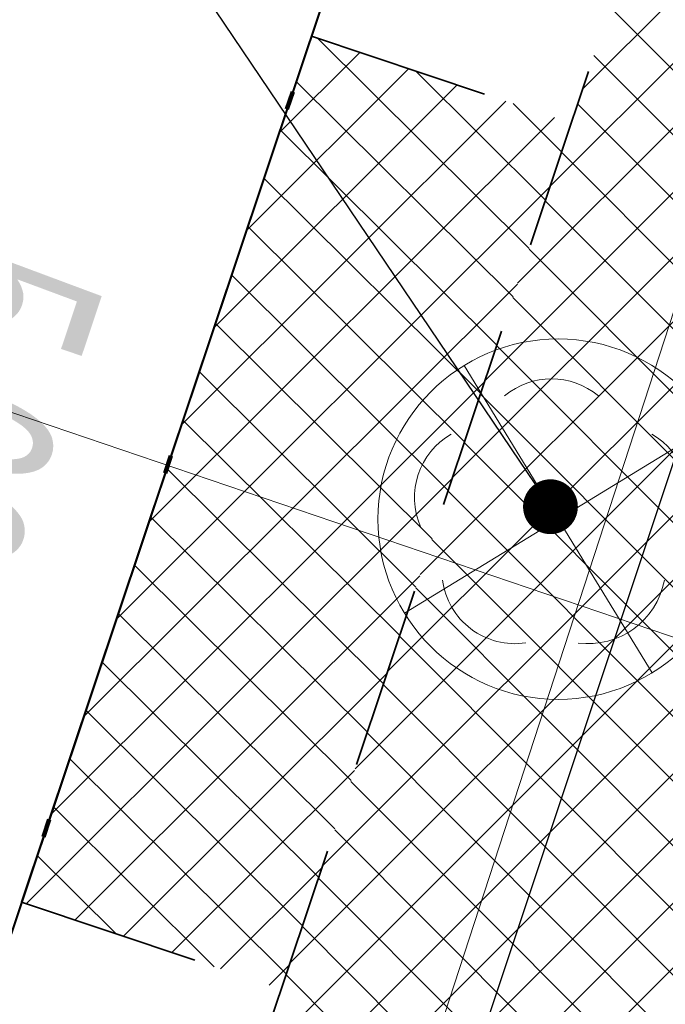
# Model space of a CAD drawing. Header units: metres. Extents: x 6599773 to 13199707, y 5688499 to 11377233.
# Tile 96 of 256: x 6599924.66 to 6599928.2, y 5688805.39 to 5688810.78. Entities that reach past the tile are written whole.
import ezdxf
from ezdxf import colors
from ezdxf.entities.mleader import LeaderData, LeaderLine
from ezdxf.math import Vec2, Vec3

# ---------------------------------------------------------------- set-up
doc = ezdxf.new("R2010")
doc.units = ezdxf.units.M
doc.header["$MEASUREMENT"] = 0
for name, pattern in [('1', [0]), ('9', [1, 0, -1]), ('BTO', [0]), ('BUF', [0]), ('BUG', [1.5, 1, -0.5]), ('GUK', [2, 1.5, -0.5])]:
    doc.linetypes.add(name, pattern=pattern)
doc.layers.get('0').update_dxf_attribs({"linetype": 'CONTINUOUS', "lineweight": 5})
doc.layers.get('Defpoints').update_dxf_attribs({"linetype": 'CONTINUOUS', "lineweight": 9})
for name, color, linetype, lineweight in [('_kolor chodnik', 50, '1', 0), ('_kolor zjazdy kostka', 7, '1', 0), ('_kolor zjazdy tłuczeń', 30, '1', 0), ('_kolor ścieżka', 10, '1', 0), ('_kraweznik', 7, 'CONTINUOUS', 35), ('_linie rozgran', 100, '9', 90), ('_obrzeze', 10, 'BUG', 35), ('_opis drzewa', 7, 'BUF', 25), ('_opis zjazdy', 7, '1', 18), ('_opiszjazd', 7, '1', 20), ('_wycinka', 10, 'BUF', 15), ('AS__Nowe_granice', 140, 'CONTINUOUS', 30), ('Kontury', 90, 'GUK', 5), ('OTK_L_5', 7, 'CONTINUOUS', 5), ('OTZ_L_1', 7, 'CONTINUOUS', 5), ('OTZ_T_0', 7, 'CONTINUOUS', 13)]:
    doc.layers.add(name, color=color, linetype=linetype, lineweight=lineweight)
doc.layers.add('_kolor jezdnia', color=7, linetype='1', lineweight=0, true_color=0x00dbdb)
doc.layers.add('_podział mój', color=7, linetype='BTO', lineweight=40, true_color=0xdb70ff)
doc.styles.add('opis', font='ARIALN.TTF', dxfattribs={"width": 0.7, "height": 1.1})
doc.styles.add('opis drzewa', font='ARIALN.TTF', dxfattribs={"width": 0.7, "height": 1.6})
doc.dimstyles.new('opi', dxfattribs={"dimtxt": 1.1, "dimasz": 0.6, "dimexe": 1, "dimexo": 1, "dimgap": 0.5, "dimtad": 1, "dimzin": 1, "dimtxsty": 'opis', "dimblk": 'ARCHTICK', "dimcen": 2.5, "dimadec": 3, "dimazin": 0, "dimtfac": 1, "dimtmove": 0, "dimatfit": 3, "dimfxl": 1, "dimarcsym": 0})
pattern_1 = [(45, (0, 0), (-0.1767766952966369, 0.1767766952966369), []), (135, (0, 0), (-0.1767766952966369, -0.1767766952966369), [])]

# ---------------------------------------------------------------- blocks, each defined once
blk = doc.blocks.new('ddddd')
at = {"layer": '_wycinka'}
for p, q in [((6600244.106448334, 5690836.218476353), (6600245.135551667, 5690834.535523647)), ((6600245.462476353, 5690835.891551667), (6600243.779523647, 5690834.862448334))]:
    blk.add_line(p, q, dxfattribs=at)
blk.add_circle((6600244.621, 5690835.377), 0.986329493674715, dxfattribs=at)
blk = doc.blocks.new('_Dot')
at = {"color": 0, "linetype": 'ByBlock', "lineweight": -2}
blk.add_line((-0.5, 0), (-1, 0), dxfattribs=at)
at = {"color": 0, "linetype": 'ByBlock', "const_width": 0.5}
blk.add_lwpolyline([(-0.25, 0, 1), (0.25, 0, 1)], format="xyb", close=True, dxfattribs=at)
blk = doc.blocks.new('_ArchTick')
at = {"color": 0, "linetype": 'ByBlock', "const_width": 0.15}
blk.add_lwpolyline([(-0.5, -0.5), (0.5, 0.5)], dxfattribs=at)
blk = doc.blocks.new('*D325')
at = {"layer": '_opis zjazdy', "color": 0, "lineweight": -2, "transparency": 16777216}
for p, q in [((6599925.312573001, 5688811.011500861), (6599922.988945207, 5688811.7893276)), ((6599923.937225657, 5688811.471893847), (6599922.350056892, 5688806.730491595)), ((6599923.725404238, 5688806.270098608), (6599921.401776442, 5688807.047925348))]:
    blk.add_line(p, q, dxfattribs=at)
at = {"layer": 'Defpoints', "color": 0, "transparency": 16777216}
for p in [(6599926.260853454, 5688810.694067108), (6599922.350056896, 5688806.730491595), (6599924.673684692, 5688805.952664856)]:
    blk.add_point(p, dxfattribs=at)
at = {"layer": '_opis zjazdy', "color": 0, "lineweight": -2, "transparency": 16777216, "xscale": 0.6, "yscale": 0.6, "zscale": 0.6}
for p, rotation in [((6599923.937225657, 5688811.471893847), 71.49220007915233), ((6599922.350056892, 5688806.730491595), 251.4922000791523)]:
    blk.add_blockref('_ArchTick', p, dxfattribs=dict(at, rotation=rotation))
at = {"layer": '_opis zjazdy', "color": 0, "transparency": 16777216, "insert": (6599924.244642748, 5688808.73263611), "char_height": 1.1, "attachment_point": 5, "rotation": 251.49220007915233, "style": 'opis'}
blk.add_mtext('5,00', dxfattribs=at)
blk = doc.blocks.new('922')
at = {"layer": 'OTZ_T_0', "color": 0}
blk.add_circle((0, 0), 0.05, dxfattribs=at)
for centre, radius, start, end in [((0, 0.35), 0.4, 50.114, 129.886), ((-0.35, 0.1), 0.4, 119.84816, 203.51949), ((0.35, 0.1), 0.4, 336.88451, 60.15184), ((-0.2, -0.3), 0.4, 187.477, 278.47884), ((0.2, -0.275), 0.425, 262.6459300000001, 349.62892)]:
    blk.add_arc(centre, radius, start, end, dxfattribs=at)

msp = doc.modelspace()

# ---------------------------------------------------------------- hatches: boundary and pattern name
at = {"layer": '_kolor chodnik'}
h = msp.add_hatch(dxfattribs=at)
h.set_pattern_fill('ANSI37', color=256, scale=2)
h.set_pattern_definition(pattern_1)
h.paths.add_polyline_path([(6599849.938171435, 5688542.085872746), (6599852.232147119, 5688548.938742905), (6599853.573135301, 5688548.489851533), (6599853.827082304, 5688549.248475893), (6599851.793849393, 5688549.929093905), (6599849.895278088, 5688548.982823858), (6599847.823506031, 5688542.793750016)])
edge = h.paths.add_edge_path()
edge.add_line((6600018.106075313, 5689087.454911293), (6600022.42781917, 5689091.229234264))
edge.add_line((6600022.42781917, 5689091.229234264), (6600020.233254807, 5689093.742094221))
edge.add_line((6600020.233254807, 5689093.742094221), (6600017.159471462, 5689091.057656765))
edge.add_arc((6600023.275194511, 5689085.3851404), 8.341433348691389, 137.1531559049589, 148.8016577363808)
edge.add_line((6600016.140105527, 5689089.706021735), (6600018.106075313, 5689087.454911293))
h.paths.add_polyline_path([(6600038.501784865, 5689187.592294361), (6600037.906968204, 5689187.700586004), (6600037.63829624, 5689186.224843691), (6600038.240083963, 5689186.115282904)])
h.paths.add_polyline_path([(6600069.098302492, 5689360.276020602), (6600068.321239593, 5689360.413462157), (6600068.064048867, 5689358.936495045), (6600068.836639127, 5689358.799546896)])
h.paths.add_polyline_path([(6600082.393785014, 5689362.950258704), (6600082.941124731, 5689366.103121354), (6600081.481377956, 5689366.361351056), (6600080.923159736, 5689363.210828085)])
h.paths.add_polyline_path([(6600074.022236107, 5689388.065861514), (6600072.983907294, 5689388.249860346), (6600072.723374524, 5689386.77253894), (6600073.760538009, 5689386.588865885)])
h.paths.add_polyline_path([(6600105.613104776, 5689486.405659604), (6600106.749499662, 5689489.711933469), (6600105.298891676, 5689490.233346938), (6600104.143487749, 5689486.917306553)], flags=17)
h.paths.add_polyline_path([(6600132.519778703, 5689678.737346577), (6600131.761827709, 5689678.896110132), (6600131.444670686, 5689677.429261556), (6600132.212256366, 5689677.269208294)])
h.paths.add_polyline_path([(6600156.649397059, 5689798.7449027), (6600156.48800471, 5689797.958860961), (6600157.450195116, 5689797.757316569), (6600157.615023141, 5689798.542205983)])
h.paths.add_polyline_path([(6600189.055358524, 5689948.643107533), (6600187.902868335, 5689948.884512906), (6600187.600024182, 5689947.417400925), (6600188.748131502, 5689947.176379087)])
edge = h.paths.add_edge_path()
edge.add_line((6600204.459383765, 5690032.969035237), (6600204.153258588, 5690031.227801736))
edge.add_arc((6600202.328347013, 5690027.299936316), 4.331100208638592, 41.85300125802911, 65.08011549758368, ccw=False)
edge.add_arc((6600032.90393149, 5690051.979071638), 174.020003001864, 352.8070218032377, 353.495463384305)
edge.add_arc((6600202.372679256, 5690027.343587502), 5.999999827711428, 55.12102442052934, 69.64815978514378)
edge = h.paths.add_edge_path()
edge.add_line((6600205.046027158, 5690040.265402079), (6600204.972740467, 5690038.483452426))
edge.add_arc((6600203.986269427, 5690044.401803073), 5.999999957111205, 279.4630688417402, 294.9140560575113)
edge.add_line((6600206.513819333, 5690038.960158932), (6600206.607027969, 5690041.030672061))
edge.add_arc((6600203.986269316, 5690044.401803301), 4.270000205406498, 284.3702444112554, 307.86193139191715, ccw=False)
edge = h.paths.add_edge_path()
edge.add_arc((6600203.547470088, 5690044.558759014), 6.446878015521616, 324.4350091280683, 356.2013368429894, ccw=False)
edge.add_arc((6600203.986269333, 5690044.401803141), 6.00000007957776, 323.2169970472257, 357.4193489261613)
h.paths.add_polyline_path([(6600208.910055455, 5690121.713696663), (6600208.146285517, 5690121.748120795), (6600207.125602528, 5690121.794124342), (6600209.971605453, 5690121.665851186)])
edge = h.paths.add_edge_path()
edge.add_line((6600238.769818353, 5690481.648294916), (6600240.338176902, 5690490.873746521))
edge.add_line((6600240.338176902, 5690490.873746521), (6600241.251295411, 5690510.829461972))
edge.add_line((6600241.251295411, 5690510.829461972), (6600239.524022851, 5690510.928942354))
edge.add_line((6600239.524022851, 5690510.928942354), (6600238.633343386, 5690491.167757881))
edge.add_line((6600238.633343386, 5690491.167757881), (6600234.579716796, 5690467.661262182))
edge.add_line((6600234.579716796, 5690467.661262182), (6600234.449796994, 5690464.966873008))
edge.add_arc((6600242.443669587, 5690464.607462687), 8.00194818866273, 177.4256738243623, 268.2543056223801)
edge.add_line((6600242.199903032, 5690456.609228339), (6600242.216657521, 5690457.359274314))
edge.add_line((6600242.216657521, 5690457.359274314), (6600242.305257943, 5690458.836738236))
edge.add_arc((6600242.444504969, 5690464.607952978), 5.772894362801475, 177.0298084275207, 268.6178439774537, ccw=False)
edge.add_line((6600236.679365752, 5690464.907083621), (6600236.951876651, 5690470.95443634))
edge.add_line((6600236.951876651, 5690470.95443634), (6600238.150786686, 5690478.210832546))
edge.add_line((6600238.150786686, 5690478.210832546), (6600238.769818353, 5690481.648294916))
h.paths.add_polyline_path([(6600238.769818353, 5690481.648294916), (6600238.150786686, 5690478.210832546), (6600239.670056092, 5690477.930590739), (6600240.266710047, 5690481.376366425)], flags=17)
edge = h.paths.add_edge_path()
edge.add_line((6600223.366500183, 5690460.339976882), (6600223.276803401, 5690457.948865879))
edge.add_arc((6600221.105749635, 5690465.64864014), 7.999999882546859, 285.7465040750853, 299.8464885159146)
edge.add_line((6600225.08717264, 5690458.709744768), (6600225.240084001, 5690461.623695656))
edge.add_arc((6600221.105749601, 5690465.648640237), 5.769999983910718, 293.06724420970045, 315.7681070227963, ccw=False)
edge = h.paths.add_edge_path()
edge.add_arc((6600220.025145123, 5690444.676291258), 5.77000016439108, 37.996647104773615, 59.94382588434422, ccw=False)
edge.add_line((6600224.572175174, 5690448.22839199), (6600224.817793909, 5690451.081798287))
edge.add_arc((6600220.025145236, 5690444.676291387), 7.999999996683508, 53.19588653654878, 68.15166733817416)
edge.add_line((6600223.00235276, 5690452.101669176), (6600222.91504296, 5690449.670427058))
edge = h.paths.add_edge_path()
edge.add_arc((6600221.105749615, 5690465.648640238), 7.999999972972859, 328.0222308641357, 357.0132597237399)
edge.add_line((6600229.094882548, 5690465.23180147), (6600229.218816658, 5690467.593604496))
edge.add_line((6600229.218816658, 5690467.593604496), (6600228.218919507, 5690467.645774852))
edge.add_line((6600228.218919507, 5690467.645774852), (6600227.891778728, 5690461.411918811))
h.paths.add_polyline_path([(6600200.980142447, 5690012.236744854), (6600202.31727834, 5690011.956662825), (6600202.522293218, 5690012.935421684), (6600201.182321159, 5690013.216097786)])
h.paths.add_polyline_path([(6600196.457878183, 5689983.98337835), (6600195.202332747, 5689984.246370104), (6600194.899091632, 5689982.777335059), (6600196.150355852, 5689982.515240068)])
edge = h.paths.add_edge_path()
edge.add_line((6600112.305909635, 5689517.99101877), (6600112.691041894, 5689519.807934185))
edge.add_line((6600112.691041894, 5689519.807934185), (6600113.245521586, 5689522.423769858))
edge.add_line((6600113.245521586, 5689522.423769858), (6600111.553124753, 5689522.782507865))
edge.add_line((6600111.553124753, 5689522.782507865), (6600107.405864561, 5689503.217226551))
edge.add_line((6600107.405864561, 5689503.217226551), (6600099.494506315, 5689480.361667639))
edge.add_line((6600099.494506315, 5689480.361667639), (6600099.182814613, 5689478.891218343))
edge.add_arc((6600107.008997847, 5689477.232359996), 8.000059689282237, 168.0325629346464, 257.7529108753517)
edge.add_line((6600105.311960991, 5689469.414366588), (6600105.784990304, 5689471.593619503))
edge.add_arc((6600107.008927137, 5689477.232314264), 5.769999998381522, 168.0321375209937, 257.7533362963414, ccw=False)
edge.add_line((6600101.364343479, 5689478.42879883), (6600101.647245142, 5689479.76342708))
edge.add_line((6600101.647245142, 5689479.76342708), (6600104.143487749, 5689486.917306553))
edge.add_line((6600104.143487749, 5689486.917306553), (6600105.298891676, 5689490.233346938))
edge.add_line((6600105.298891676, 5689490.233346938), (6600108.240043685, 5689498.809726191))
edge.add_line((6600108.240043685, 5689498.809726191), (6600112.305909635, 5689517.99101877))
h.paths.add_polyline_path([(6600136.009573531, 5689645.499114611), (6600138.333647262, 5689645.012304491), (6600138.661671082, 5689646.578318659), (6600134.869459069, 5689647.372651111)])
at = {"layer": '_kolor jezdnia'}
h = msp.add_hatch(dxfattribs=at)
h.set_pattern_fill('ANSI37', color=256, scale=2.2)
h.set_pattern_definition([(311.9999999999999, (0, 0), (0.2043648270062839, 0.1840109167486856), []), (41.99999999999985, (0, 0), (-0.1840109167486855, 0.2043648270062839), [])])
edge = h.paths.add_edge_path()
edge.add_line((6599833.066047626, 5688539.933393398), (6599850.649511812, 5688527.983462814))
edge.add_arc((6599857.337592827, 5688536.653968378), 10.95025544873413, 169.5012687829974, 232.3548431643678, ccw=False)
edge.add_arc((6599858.085851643, 5688536.618142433), 11.69295282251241, 162.2507788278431, 169.9967502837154, ccw=False)
edge.add_line((6599846.949484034, 5688540.182754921), (6599847.823506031, 5688542.793750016))
edge.add_line((6599847.823506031, 5688542.793750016), (6599849.895278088, 5688548.982823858))
edge.add_line((6599849.895278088, 5688548.982823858), (6599852.434748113, 5688556.56906746))
edge.add_line((6599852.434748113, 5688556.56906746), (6599928.48625871, 5688783.760284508))
edge.add_line((6599928.48625871, 5688783.760284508), (6599931.025728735, 5688791.34652811))
edge.add_line((6599931.025728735, 5688791.34652811), (6599996.657773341, 5688987.411326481))
edge.add_line((6599996.657773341, 5688987.411326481), (6599999.197243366, 5688994.997570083))
edge.add_line((6599999.197243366, 5688994.997570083), (6600021.930100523, 5689062.908193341))
edge.add_line((6600021.930100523, 5689062.908193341), (6600017.620224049, 5689067.371531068))
edge.add_line((6600017.620224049, 5689067.371531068), (6600016.714558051, 5689064.654078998))
edge.add_line((6600016.714558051, 5689064.654078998), (6600012.423620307, 5689051.835617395))
edge.add_line((6600012.423620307, 5689051.835617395), (6600009.884150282, 5689044.249373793))
edge.add_line((6600009.884150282, 5689044.249373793), (6599977.53516164, 5688947.612159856))
edge.add_line((6599977.53516164, 5688947.612159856), (6599974.995691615, 5688940.025916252))
edge.add_line((6599974.995691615, 5688940.025916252), (6599942.096912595, 5688841.746295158))
edge.add_line((6599942.096912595, 5688841.746295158), (6599939.557442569, 5688834.160051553))
edge.add_line((6599939.557442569, 5688834.160051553), (6599882.679288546, 5688664.246042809))
edge.add_line((6599882.679288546, 5688664.246042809), (6599880.139818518, 5688656.659799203))
edge.add_line((6599880.139818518, 5688656.659799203), (6599852.464543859, 5688573.984527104))
edge.add_line((6599852.464543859, 5688573.984527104), (6599842.470137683, 5688544.127903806))
edge.add_arc((6599835.706422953, 5688546.652910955), 7.219660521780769, 248.54809133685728, 339.52856074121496, ccw=False)
h.paths.add_polyline_path([(6600044.653202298, 5689172.271628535), (6600046.276244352, 5689181.431901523), (6600047.759199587, 5689189.801539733), (6600051.0603021, 5689208.432603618), (6600052.368792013, 5689215.817578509), (6600054.808584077, 5689229.587499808), (6600056.11707399, 5689236.972474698), (6600057.346666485, 5689243.912161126), (6600058.655146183, 5689251.297078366), (6600058.831439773, 5689252.292060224), (6600060.098987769, 5689259.445963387), (6600060.139929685, 5689259.677035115), (6600061.407468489, 5689266.830886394), (6600072.329030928, 5689328.470998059), (6600073.637511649, 5689335.855921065), (6600077.337304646, 5689356.73715072), (6600078.820259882, 5689365.106788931), (6600081.142794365, 5689378.214921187), (6600082.53851694, 5689386.092227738), (6600095.187867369, 5689457.483787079), (6600091.082877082, 5689465.8405575), (6600089.043088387, 5689454.328211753), (6600087.870641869, 5689447.711051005), (6600087.560133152, 5689445.958573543), (6600086.562151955, 5689440.326076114), (6600082.433200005, 5689417.022719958), (6600080.95024477, 5689408.65308175), (6600077.202698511, 5689387.502337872), (6600075.719743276, 5689379.132699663), (6600073.469199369, 5689366.430874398), (6600071.986244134, 5689358.061236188), (6600069.986864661, 5689346.776955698), (6600068.591142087, 5689338.899649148), (6600065.559290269, 5689321.78820693), (6600064.163567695, 5689313.91090038), (6600059.719426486, 5689288.828650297), (6600058.323703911, 5689280.951343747), (6600057.563846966, 5689276.662793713), (6600056.168124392, 5689268.785487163), (6600054.804920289, 5689261.091711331), (6600053.409197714, 5689253.214404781), (6600053.264817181, 5689252.399536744), (6600051.869094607, 5689244.522230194), (6600051.183555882, 5689240.653124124), (6600049.787833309, 5689232.775817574), (6600046.593849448, 5689214.749319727), (6600045.198126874, 5689206.872013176), (6600044.41754409, 5689202.466488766), (6600042.934588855, 5689194.096850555), (6600036.429952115, 5689157.38538759), (6600034.94699688, 5689149.01574938), (6600030.579776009, 5689124.367629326), (6600027.529365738, 5689107.151445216), (6600024.895072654, 5689094.014582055), (6600030.583685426, 5689094.264316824), (6600032.945013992, 5689106.191885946), (6600043.170247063, 5689163.901990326)])
edge = h.paths.add_edge_path()
edge.add_line((6600111.106812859, 5689535.144351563), (6600111.256844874, 5689535.85214863))
edge.add_line((6600111.256844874, 5689535.85214863), (6600112.915748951, 5689543.678261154))
edge.add_line((6600112.915748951, 5689543.678261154), (6600117.304772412, 5689564.384094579))
edge.add_line((6600117.304772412, 5689564.384094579), (6600119.067357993, 5689572.699339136))
edge.add_line((6600119.067357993, 5689572.699339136), (6600120.087667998, 5689577.512794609))
edge.add_line((6600120.087667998, 5689577.512794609), (6600121.64289057, 5689584.849775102))
edge.add_line((6600121.64289057, 5689584.849775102), (6600128.436769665, 5689616.900852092))
edge.add_line((6600128.436769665, 5689616.900852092), (6600129.991992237, 5689624.237832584))
edge.add_line((6600129.991992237, 5689624.237832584), (6600132.660554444, 5689636.827148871))
edge.add_line((6600132.660554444, 5689636.827148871), (6600133.208838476, 5689639.444704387))
edge.add_line((6600133.208838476, 5689639.444704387), (6600134.848957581, 5689647.274775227))
edge.add_line((6600134.848957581, 5689647.274775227), (6600138.97649476, 5689666.979995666))
edge.add_line((6600138.97649476, 5689666.979995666), (6600140.51410642, 5689674.320687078))
edge.add_line((6600140.51410642, 5689674.320687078), (6600145.209128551, 5689696.735129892))
edge.add_line((6600145.209128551, 5689696.735129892), (6600146.746740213, 5689704.075821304))
edge.add_line((6600146.746740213, 5689704.075821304), (6600151.462308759, 5689726.588354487))
edge.add_line((6600151.462308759, 5689726.588354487), (6600152.999920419, 5689733.929045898))
edge.add_line((6600152.999920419, 5689733.929045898), (6600155.244070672, 5689744.642813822))
edge.add_line((6600155.244070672, 5689744.642813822), (6600156.781682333, 5689751.983505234))
edge.add_line((6600156.781682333, 5689751.983505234), (6600161.635515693, 5689775.156126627))
edge.add_line((6600161.635515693, 5689775.156126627), (6600163.378142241, 5689783.475576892))
edge.add_line((6600163.378142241, 5689783.475576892), (6600163.850769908, 5689785.731942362))
edge.add_line((6600163.850769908, 5689785.731942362), (6600167.028500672, 5689800.90270461))
edge.add_line((6600167.028500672, 5689800.90270461), (6600179.490888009, 5689860.399222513))
edge.add_line((6600179.490888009, 5689860.399222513), (6600181.233514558, 5689868.718672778))
edge.add_line((6600181.233514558, 5689868.718672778), (6600181.84713393, 5689871.648144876))
edge.add_line((6600181.84713393, 5689871.648144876), (6600183.38474559, 5689878.988836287))
edge.add_line((6600183.38474559, 5689878.988836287), (6600184.935818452, 5689886.393792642))
edge.add_line((6600184.935818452, 5689886.393792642), (6600186.575937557, 5689894.223863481))
edge.add_line((6600186.575937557, 5689894.223863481), (6600194.051338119, 5689929.912074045))
edge.add_line((6600194.051338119, 5689929.912074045), (6600195.691457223, 5689937.742144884))
edge.add_line((6600195.691457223, 5689937.742144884), (6600202.915799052, 5689972.231779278))
edge.add_line((6600202.915799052, 5689972.231779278), (6600204.555918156, 5689980.061850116))
edge.add_line((6600204.555918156, 5689980.061850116), (6600206.062781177, 5689987.255744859))
edge.add_line((6600206.062781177, 5689987.255744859), (6600207.702900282, 5689995.085815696))
edge.add_line((6600207.702900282, 5689995.085815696), (6600210.232559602, 5690007.162628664))
edge.add_line((6600210.232559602, 5690007.162628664), (6600211.694938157, 5690014.144150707))
edge.add_arc((6600028.177652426, 5690052.584442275), 187.5000004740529, 348.1696294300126, 357.4195276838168)
edge.add_line((6600215.487522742, 5690044.142720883), (6600208.310270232, 5690026.480446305))
edge.add_arc((6600032.903933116, 5690051.97907145), 177.2500013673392, 348.1696294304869, 351.7289130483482, ccw=False)
edge.add_line((6600206.38894146, 5690015.640182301), (6600205.966941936, 5690013.625519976))
edge.add_line((6600205.966941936, 5690013.625519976), (6600204.326822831, 5690005.795449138))
edge.add_line((6600204.326822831, 5690005.795449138), (6600197.076961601, 5689971.183982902))
edge.add_line((6600197.076961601, 5689971.183982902), (6600195.334335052, 5689962.864532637))
edge.add_line((6600195.334335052, 5689962.864532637), (6600193.44722506, 5689953.855305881))
edge.add_line((6600193.44722506, 5689953.855305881), (6600191.909227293, 5689946.512771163))
edge.add_line((6600191.909227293, 5689946.512771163), (6600185.49684423, 5689915.899498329))
edge.add_line((6600185.49684423, 5689915.899498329), (6600183.856521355, 5689908.068454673))
edge.add_line((6600183.856521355, 5689908.068454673), (6600182.066605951, 5689899.523243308))
edge.add_line((6600182.066605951, 5689899.523243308), (6600180.32407057, 5689891.204228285))
edge.add_line((6600180.32407057, 5689891.204228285), (6600174.320344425, 5689862.541919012))
edge.add_line((6600174.320344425, 5689862.541919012), (6600172.577809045, 5689854.222903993))
edge.add_line((6600172.577809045, 5689854.222903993), (6600163.663810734, 5689811.666703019))
edge.add_line((6600163.663810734, 5689811.666703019), (6600162.023782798, 5689803.837067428))
edge.add_line((6600162.023782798, 5689803.837067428), (6600160.924220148, 5689798.587659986))
edge.add_line((6600160.924220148, 5689798.587659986), (6600159.279208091, 5689790.734229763))
edge.add_line((6600159.279208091, 5689790.734229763), (6600157.107250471, 5689780.365115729))
edge.add_line((6600157.107250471, 5689780.365115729), (6600155.462238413, 5689772.511685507))
edge.add_line((6600155.462238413, 5689772.511685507), (6600153.380318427, 5689762.572418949))
edge.add_line((6600153.380318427, 5689762.572418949), (6600151.735124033, 5689754.718118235))
edge.add_line((6600151.735124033, 5689754.718118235), (6600148.586504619, 5689739.686336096))
edge.add_line((6600148.586504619, 5689739.686336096), (6600146.885007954, 5689731.563243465))
edge.add_line((6600146.885007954, 5689731.563243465), (6600141.75088822, 5689707.052510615))
edge.add_line((6600141.75088822, 5689707.052510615), (6600140.110896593, 5689699.223048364))
edge.add_line((6600140.110896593, 5689699.223048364), (6600133.483561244, 5689667.583574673))
edge.add_line((6600133.483561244, 5689667.583574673), (6600131.860394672, 5689659.834436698))
edge.add_line((6600131.860394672, 5689659.834436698), (6600131.740984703, 5689659.26436315))
edge.add_line((6600131.740984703, 5689659.26436315), (6600130.117814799, 5689651.515209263))
edge.add_line((6600130.117814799, 5689651.515209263), (6600127.278733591, 5689637.961189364))
edge.add_line((6600127.278733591, 5689637.961189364), (6600126.924568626, 5689636.290366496))
edge.add_line((6600126.924568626, 5689636.290366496), (6600125.166244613, 5689627.995226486))
edge.add_line((6600125.166244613, 5689627.995226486), (6600118.009503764, 5689594.232298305))
edge.add_line((6600118.009503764, 5689594.232298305), (6600116.251179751, 5689585.937158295))
edge.add_line((6600116.251179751, 5689585.937158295), (6600113.665314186, 5689573.737975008))
edge.add_line((6600113.665314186, 5689573.737975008), (6600111.898534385, 5689565.402943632))
edge.add_line((6600111.898534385, 5689565.402943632), (6600104.889982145, 5689532.33911599))
edge.add_line((6600104.889982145, 5689532.33911599), (6600103.226635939, 5689524.492047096))
edge.add_line((6600103.226635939, 5689524.492047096), (6600096.623876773, 5689493.342605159))
edge.add_line((6600096.623876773, 5689493.342605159), (6600094.968986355, 5689485.53542763))
edge.add_line((6600094.968986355, 5689485.53542763), (6600094.300101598, 5689482.379870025))
edge.add_line((6600094.300101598, 5689482.379870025), (6600099.182814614, 5689478.891218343))
edge.add_line((6600099.182814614, 5689478.891218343), (6600099.494506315, 5689480.361667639))
edge.add_line((6600099.494506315, 5689480.361667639), (6600111.106812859, 5689535.144351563))
edge = h.paths.add_edge_path()
edge.add_arc((6600239.213891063, 5690851.4003676), 10.0000000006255, -2.8342403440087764, 76.13703556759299, ccw=False)
edge.add_line((6600249.201658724, 5690850.905901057), (6600249.082723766, 5690848.503524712))
edge.add_line((6600249.082723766, 5690848.503524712), (6600247.016487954, 5690806.767468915))
edge.add_line((6600247.016487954, 5690806.767468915), (6600246.092398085, 5690789.152178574))
edge.add_line((6600246.092398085, 5690789.152178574), (6600233.768116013, 5690572.015170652))
edge.add_line((6600233.768116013, 5690572.015170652), (6600228.959056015, 5690465.29620206))
edge.add_line((6600228.959056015, 5690465.29620206), (6600234.588724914, 5690465.017134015))
edge.add_line((6600234.588724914, 5690465.017134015), (6600239.26254019, 5690571.767576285))
edge.add_line((6600239.26254019, 5690571.767576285), (6600252.505038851, 5690806.400146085))
edge.add_line((6600252.505038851, 5690806.400146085), (6600254.569211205, 5690848.094521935))
edge.add_arc((6600262.559425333, 5690847.6989487), 7.999999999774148, 76.13703557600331, 177.1657596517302, ccw=False)
edge.add_line((6600264.476229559, 5690855.465921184), (6600241.609896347, 5690861.109083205))
edge = h.paths.add_edge_path()
edge.add_line((6600250.031475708, 5690451.625307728), (6600250.231741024, 5690455.772579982))
edge.add_line((6600250.231741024, 5690455.772579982), (6600246.257763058, 5690456.417303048))
edge.add_line((6600246.257763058, 5690456.417303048), (6600242.171761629, 5690456.61060902))
edge.add_arc((6600242.563100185, 5690464.586983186), 7.985968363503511, 176.9123644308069, 267.1911945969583, ccw=False)
edge.add_line((6600234.588724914, 5690465.017134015), (6600228.959056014, 5690465.29620206))
edge.add_arc((6600220.965133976, 5690465.657286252), 8.002072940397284, 267.8289300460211, 357.413716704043, ccw=False)
edge.add_line((6600220.661989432, 5690457.660957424), (6600212.406915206, 5690458.119572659))
edge.add_line((6600212.406915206, 5690458.119572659), (6600208.431872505, 5690457.817501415))
edge.add_line((6600208.431872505, 5690457.817501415), (6600208.233912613, 5690454.548331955))
edge.add_line((6600208.233912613, 5690454.548331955), (6600212.129565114, 5690453.127270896))
edge.add_line((6600212.129565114, 5690453.127270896), (6600218.640548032, 5690452.76554962))
edge.add_line((6600218.640548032, 5690452.76554962), (6600216.486747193, 5690452.885205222))
edge.add_line((6600216.486747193, 5690452.885205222), (6600220.46890539, 5690452.663974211))
edge.add_arc((6600220.025145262, 5690444.676291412), 7.999999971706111, -0.3386579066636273, 86.8201700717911, ccw=False)
edge.add_line((6600228.025005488, 5690444.629006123), (6600227.803602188, 5690439.649256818))
edge.add_line((6600227.803602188, 5690439.649256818), (6600226.885525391, 5690435.936828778))
edge.add_line((6600226.885525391, 5690435.936828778), (6600225.534849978, 5690405.967249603))
edge.add_line((6600225.534849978, 5690405.967249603), (6600226.115199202, 5690402.187514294))
edge.add_line((6600226.115199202, 5690402.187514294), (6600213.445139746, 5690121.008786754))
edge.add_line((6600213.445139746, 5690121.008786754), (6600213.352800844, 5690118.960058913))
edge.add_line((6600213.352800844, 5690118.960058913), (6600209.980184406, 5690044.131649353))
edge.add_arc((6600203.986269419, 5690044.401803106), 5.999999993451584, 257.4162346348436, 357.41934921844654, ccw=False)
edge.add_line((6600202.679069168, 5690038.545931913), (6600201.589735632, 5690033.666039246))
edge.add_line((6600201.589735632, 5690033.666039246), (6600203.67987942, 5690033.199458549))
edge.add_arc((6600202.372679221, 5690027.343587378), 5.999999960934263, -8.27108729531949, 77.41623506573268, ccw=False)
edge.add_line((6600208.310270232, 5690026.480446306), (6600215.487522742, 5690044.142720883))
edge.add_line((6600215.487522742, 5690044.142720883), (6600216.199687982, 5690059.944661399))
edge.add_line((6600216.199687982, 5690059.944661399), (6600216.537356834, 5690067.437056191))
edge.add_line((6600216.537356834, 5690067.437056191), (6600223.893528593, 5690230.66011469))
edge.add_line((6600223.893528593, 5690230.66011469), (6600224.231197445, 5690238.152509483))
edge.add_line((6600224.231197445, 5690238.152509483), (6600233.507835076, 5690443.987992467))
edge.add_arc((6600241.499722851, 5690443.627812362), 7.999999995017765, 87.29208981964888, 177.4195277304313, ccw=False)
edge.add_line((6600241.877677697, 5690451.618879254), (6600246.021541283, 5690451.422886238))
edge.add_line((6600246.021541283, 5690451.422886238), (6600246.427694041, 5690451.443388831))
edge.add_line((6600246.427694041, 5690451.443388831), (6600246.793970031, 5690451.461878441))
edge.add_line((6600246.793970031, 5690451.461878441), (6600250.031475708, 5690451.625307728))
edge = h.paths.add_edge_path()
edge.add_line((6600007.33756506, 5689086.20374581), (6600006.980466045, 5689080.740822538))
edge.add_line((6600006.980466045, 5689080.740822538), (6600007.229745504, 5689080.720859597))
edge.add_line((6600007.229745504, 5689080.720859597), (6600008.093335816, 5689080.601653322))
edge.add_line((6600008.093335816, 5689080.601653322), (6600008.702681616, 5689080.53831051))
edge.add_arc((6600008.140193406, 5689070.554142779), 9.999999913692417, -18.557800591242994, 86.77547804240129, ccw=False)
edge.add_line((6600017.620224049, 5689067.371531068), (6600021.930100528, 5689062.908193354))
edge.add_arc((6599734.83819726, 5689159.011261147), 302.7499967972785, 341.4922000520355, 343.8640860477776)
edge.add_arc((6600034.895369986, 5689072.315877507), 9.581213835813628, 98.63328270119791, 164.5273290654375, ccw=False)
edge.add_line((6600033.457137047, 5689081.788529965), (6600033.832640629, 5689081.798737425))
edge.add_line((6600033.832640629, 5689081.798737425), (6600034.422462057, 5689082.05700874))
edge.add_line((6600034.422462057, 5689082.05700874), (6600036.833623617, 5689082.139040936))
edge.add_line((6600036.833623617, 5689082.139040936), (6600036.730225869, 5689087.148851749))
edge.add_line((6600036.730225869, 5689087.148851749), (6600036.579860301, 5689087.134303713))
edge.add_arc((6600036.479565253, 5689093.136286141), 6.002820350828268, 169.1687651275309, 270.9573417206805, ccw=False)
edge.add_line((6600030.583685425, 5689094.264316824), (6600024.895072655, 5689094.014582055))
edge.add_arc((6600015.200558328, 5689096.162123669), 9.929528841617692, 271.0943432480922, 347.5094668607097, ccw=False)
edge.add_arc((6600014.909438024, 5689089.646776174), 3.446070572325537, 264.4236009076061, 278.0194998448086, ccw=False)
edge.add_line((6600014.574573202, 5689086.217014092), (6600014.299554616, 5689086.232508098))
edge.add_line((6600014.299554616, 5689086.232508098), (6600010.474232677, 5689086.448019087))
edge.add_line((6600010.474232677, 5689086.448019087), (6600007.33756506, 5689086.20374581))
edge = h.paths.add_edge_path()
edge.add_line((6600105.490725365, 5689463.953528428), (6600106.927559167, 5689464.047234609))
edge.add_line((6600106.927559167, 5689464.047234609), (6600107.835, 5689468.66))
edge.add_line((6600107.835, 5689468.66), (6600105.311960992, 5689469.414366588))
edge.add_arc((6600107.008997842, 5689477.232359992), 8.000059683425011, 168.0325628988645, 257.7529109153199, ccw=False)
edge.add_line((6600099.182814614, 5689478.891218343), (6600094.300101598, 5689482.379870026))
edge.add_arc((6600586.245114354, 5689378.10423892), 502.8750369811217, 168.032376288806, 169.9522165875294)
edge.add_line((6600091.082877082, 5689465.8405575), (6600095.187867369, 5689457.483787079))
edge.add_arc((6600103.06517392, 5689456.088064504), 8.000000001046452, 77.7533362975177, 169.9524553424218, ccw=False)
edge.add_line((6600104.762140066, 5689463.906012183), (6600105.490725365, 5689463.953528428))
at = {"layer": '_kolor zjazdy kostka'}
h = msp.add_hatch(dxfattribs=at)
h.set_pattern_fill('ANSI37', color=256, scale=2)
h.set_pattern_definition(pattern_1)
h.paths.add_polyline_path([(6600244.137440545, 5690813.934732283), (6600242.369522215, 5690814.022127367), (6600242.097568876, 5690808.528921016), (6600243.865482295, 5690808.44142671)])
h.paths.add_polyline_path([(6600247.012128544, 5690806.679412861), (6600247.44273645, 5690815.377295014), (6600247.393289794, 5690814.378518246), (6600247.113277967, 5690808.722537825)])
h.paths.add_polyline_path([(6600242.297085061, 5690788.088808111), (6600240.958726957, 5690788.155683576), (6600240.648818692, 5690782.664569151), (6600241.987258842, 5690782.599147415)])
h.paths.add_polyline_path([(6600245.558275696, 5690780.919298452), (6600246.037231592, 5690789.405686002), (6600244.985820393, 5690788.453468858), (6600244.612601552, 5690781.981345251)])
h.paths.add_polyline_path([(6600241.348405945, 5690723.711515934), (6600242.272017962, 5690722.691689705), (6600242.749709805, 5690731.155680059), (6600241.698138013, 5690730.203317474), (6600241.472690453, 5690726.27550499)])
h.paths.add_polyline_path([(6600225.772794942, 5690394.589141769), (6600224.731429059, 5690393.637598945), (6600224.461246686, 5690387.644646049), (6600225.412923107, 5690386.603142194)])
h.paths.add_polyline_path([(6600223.012390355, 5690333.280720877), (6600223.372595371, 5690341.272607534), (6600222.32835346, 5690340.318436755), (6600222.058239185, 5690334.324941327)])
h.paths.add_polyline_path([(6600215.496388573, 5690166.390602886), (6600215.856593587, 5690174.382489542), (6600214.812834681, 5690173.428760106), (6600214.542018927, 5690167.435062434)])
h.paths.add_polyline_path([(6600212.446537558, 5690121.053392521), (6600213.399499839, 5690120.010473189), (6600213.788744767, 5690128.503024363), (6600212.745135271, 5690127.54943145)])
h.paths.add_polyline_path([(6600209.977420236, 5690121.665589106), (6600210.225142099, 5690127.162117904), (6600207.346107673, 5690127.291879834), (6600207.119593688, 5690121.794395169)])
h.paths.add_polyline_path([(6600207.950178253, 5690070.725854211), (6600204.880846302, 5690070.828947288), (6600204.643784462, 5690065.333808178), (6600207.702521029, 5690065.204598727)])
h.paths.add_polyline_path([(6600200.981479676, 5690012.236464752), (6600199.969248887, 5690007.339980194), (6600201.282587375, 5690007.064882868), (6600202.31726072, 5690011.956666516)])
h.paths.add_polyline_path([(6600193.613960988, 5689970.406358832), (6600192.398010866, 5689970.660657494), (6600191.286205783, 5689965.274578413), (6600192.486379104, 5689965.023185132)])
h.paths.add_polyline_path([(6600189.061271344, 5689948.671423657), (6600189.984133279, 5689953.050774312), (6600188.818902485, 5689953.32186217), (6600187.908781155, 5689948.91282903)])
h.paths.add_polyline_path([(6600180.976201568, 5689915.317449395), (6600179.952861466, 5689910.421322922), (6600181.008474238, 5689910.200199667), (6600182.033843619, 5689915.09540201)])
h.paths.add_polyline_path([(6600176.508279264, 5689893.538690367), (6600177.476023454, 5689893.335973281), (6600178.603605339, 5689898.719146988), (6600177.636002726, 5689898.922290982)])
h.paths.add_polyline_path([(6600179.28182965, 5689859.401159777), (6600180.522246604, 5689860.211927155), (6600181.057490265, 5689860.561775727), (6600183.598022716, 5689860.029600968), (6600184.726606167, 5689865.412570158), (6600182.186324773, 5689865.943033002), (6600181.604764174, 5689866.832779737), (6600181.024456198, 5689867.720610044)])
h.paths.add_polyline_path([(6600160.20081012, 5689810.862606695), (6600159.232772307, 5689811.065842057), (6600158.207991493, 5689806.171529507), (6600159.17573568, 5689805.968812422)])
h.paths.add_polyline_path([(6600156.493917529, 5689797.987177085), (6600155.463416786, 5689793.068691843), (6600156.431160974, 5689792.865974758), (6600157.461419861, 5689797.784520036)])
edge = h.paths.add_edge_path()
edge.add_arc((6600173.111981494, 5689800.679690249), 5.999999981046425, 204.6731153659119, 239.5411154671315, ccw=False)
edge.add_arc((6600173.162096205, 5689800.685330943), 6.047914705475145, 168.3203586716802, 204.5234866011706, ccw=False)
edge.add_line((6600167.239404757, 5689801.909666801), (6600163.65166784, 5689784.781499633))
edge.add_arc((6600169.524220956, 5689783.551410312), 5.999999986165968, 139.2146049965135, 168.1696294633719, ccw=False)
edge.add_arc((6600169.524220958, 5689783.551410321), 5.999999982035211, 96.80962310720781, 139.2146050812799, ccw=False)
edge.add_line((6600168.81279652, 5689789.509083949), (6600170.070461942, 5689795.507731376))
h.paths.add_polyline_path([(6600163.526364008, 5689776.866746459), (6600166.051243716, 5689776.337874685), (6600167.179826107, 5689781.720838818), (6600164.653945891, 5689782.24992016), (6600163.941148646, 5689783.340449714), (6600163.493329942, 5689784.025580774), (6600161.750703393, 5689775.706130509), (6600162.438017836, 5689776.155376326)])
h.paths.add_polyline_path([(6600152.614191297, 5689774.643430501), (6600153.639138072, 5689779.536616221), (6600152.646757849, 5689779.74492896), (6600151.646447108, 5689774.846147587)])
h.paths.add_polyline_path([(6600150.121074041, 5689767.466820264), (6600148.177624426, 5689758.167954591), (6600149.115997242, 5689757.971390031), (6600151.066362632, 5689767.268392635)])
h.paths.add_polyline_path([(6600142.970741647, 5689739.332500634), (6600141.888449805, 5689734.142420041), (6600144.036614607, 5689733.695518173), (6600145.123068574, 5689738.882330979)])
h.paths.add_polyline_path([(6600136.256357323, 5689701.052153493), (6600137.154085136, 5689700.864096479), (6600138.287960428, 5689706.274871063), (6600137.38649247, 5689706.464182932)])
h.paths.add_polyline_path([(6600130.081494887, 5689667.099389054), (6600129.212847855, 5689667.281639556), (6600128.083282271, 5689661.898895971), (6600128.953953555, 5689661.716447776)])
h.paths.add_polyline_path([(6600128.397394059, 5689659.030340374), (6600127.554144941, 5689659.207226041), (6600126.493408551, 5689653.810049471), (6600127.269860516, 5689653.647397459)])
h.paths.add_polyline_path([(6600134.990411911, 5689640.633636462), (6600137.30714639, 5689640.148363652), (6600138.339560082, 5689645.040620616), (6600136.015486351, 5689645.500958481), (6600135.435178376, 5689646.388788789), (6600134.8548704, 5689647.276619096), (6600133.214751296, 5689639.446548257), (6600134.102581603, 5689640.026856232)])
h.paths.add_polyline_path([(6600122.164164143, 5689634.294831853), (6600121.024067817, 5689628.914244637), (6600122.015114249, 5689628.705875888), (6600123.155614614, 5689634.086346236)])
h.paths.add_polyline_path([(6600114.542075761, 5689593.450769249), (6600113.493359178, 5689593.398339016), (6600112.364315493, 5689588.045694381), (6600113.29076438, 5689587.547532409)])
h.paths.add_polyline_path([(6600110.194543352, 5689572.941097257), (6600109.207819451, 5689573.148880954), (6600108.06771793, 5689567.768269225), (6600109.050143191, 5689567.53521504)])
h.paths.add_polyline_path([(6600119.083213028, 5689565.540446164), (6600119.089125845, 5689565.542290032), (6600121.462438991, 5689565.065690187), (6600122.598093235, 5689570.447168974), (6600120.229622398, 5689570.949214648), (6600119.651446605, 5689571.8119627), (6600119.073270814, 5689572.72765526), (6600117.310757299, 5689564.412754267)])
h.paths.add_polyline_path([(6600101.698666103, 5689532.937884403), (6600100.730666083, 5689533.141679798), (6600099.694214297, 5689528.250234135), (6600100.669121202, 5689528.045267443)])
h.paths.add_polyline_path([(6600094.06402112, 5689496.827028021), (6600093.080194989, 5689497.033910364), (6600092.036590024, 5689492.143967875), (6600093.038865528, 5689491.933250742)])
h.paths.add_polyline_path([(6600083.709836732, 5689453.749808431), (6600082.738586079, 5689448.336231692), (6600084.647281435, 5689448.027407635), (6600085.606840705, 5689453.416583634)])
h.paths.add_polyline_path([(6600084.434394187, 5689446.825895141), (6600083.731191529, 5689446.921126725), (6600082.928047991, 5689442.491821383), (6600083.649300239, 5689442.394910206)])
h.paths.add_polyline_path([(6600078.04194071, 5689410.721110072), (6600078.996952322, 5689416.137564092), (6600078.0548333, 5689416.304853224), (6600077.111232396, 5689410.886043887)])
h.paths.add_polyline_path([(6600072.911565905, 5689386.768652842), (6600071.96046622, 5689381.312635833), (6600072.800073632, 5689381.163221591), (6600073.76645083, 5689386.590709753)])
h.paths.add_polyline_path([(6600082.887400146, 5689379.432062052), (6600085.278102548, 5689379.034943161), (6600086.160383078, 5689383.956496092), (6600083.759726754, 5689384.355378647), (6600083.152078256, 5689385.224725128), (6600082.544429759, 5689386.094071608), (6600081.148707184, 5689378.216765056), (6600082.018053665, 5689378.824413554)])
h.paths.add_polyline_path([(6600080.731401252, 5689363.247695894), (6600080.041469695, 5689363.369939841), (6600079.433821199, 5689364.239286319), (6600078.8261727, 5689365.108632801), (6600077.343217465, 5689356.73899459), (6600078.212563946, 5689357.346643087), (6600079.081910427, 5689357.954291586), (6600081.429189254, 5689357.564866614), (6600082.388748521, 5689362.980514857)])
h.paths.add_polyline_path([(6600069.104215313, 5689360.304336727), (6600070.063917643, 5689365.720487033), (6600069.2708267, 5689365.861009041), (6600068.327152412, 5689360.441778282)])
h.paths.add_polyline_path([(6600066.55061698, 5689345.891799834), (6600065.546169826, 5689346.069805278), (6600064.677796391, 5689341.145792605), (6600065.678290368, 5689340.968483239)])
h.paths.add_polyline_path([(6600061.138656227, 5689321.077501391), (6600060.270282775, 5689316.15348863), (6600061.250715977, 5689315.979734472), (6600062.127590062, 5689320.902245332)])
h.paths.add_polyline_path([(6600055.325252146, 5689288.11325564), (6600054.456878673, 5689283.189242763), (6600055.410852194, 5689283.020177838), (6600056.28317863, 5689287.917022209)])
h.paths.add_polyline_path([(6600048.045675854, 5689182.819289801), (6600050.371939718, 5689182.407116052), (6600051.314445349, 5689187.67761207), (6600048.980409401, 5689188.064690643), (6600048.372760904, 5689188.934037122), (6600047.765112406, 5689189.803383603), (6600046.306982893, 5689181.603992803), (6600046.972918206, 5689182.069462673)])
h.paths.add_polyline_path([(6600040.943690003, 5689201.374141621), (6600039.339175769, 5689201.66987967), (6600038.429882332, 5689196.244216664), (6600039.984130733, 5689195.958493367)])
h.paths.add_polyline_path([(6600032.993704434, 5689156.473759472), (6600032.278185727, 5689156.600537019), (6600031.299242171, 5689151.188930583), (6600032.034145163, 5689151.058111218)])
h.paths.add_polyline_path([(6600026.309179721, 5689123.603833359), (6600025.417362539, 5689118.683970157), (6600026.271201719, 5689118.532684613), (6600027.143528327, 5689123.456001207)])
h.paths.add_polyline_path([(6600013.302986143, 5689054.462576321), (6600015.84245617, 5689062.048819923), (6600014.576741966, 5689061.417973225), (6600012.672139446, 5689055.728290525)])
h.paths.add_polyline_path([(6599974.547216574, 5688938.686171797), (6599977.086686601, 5688946.272415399), (6599975.820972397, 5688945.641568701), (6599973.916369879, 5688939.951886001)])
h.paths.add_polyline_path([(6599942.102825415, 5688841.748139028), (6599940.837111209, 5688841.117292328), (6599938.932508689, 5688835.427609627), (6599939.563355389, 5688834.161895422)])
h.paths.add_polyline_path([(6599882.685201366, 5688664.247886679), (6599881.419487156, 5688663.617039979), (6599879.514884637, 5688657.927357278), (6599880.145731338, 5688656.661643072)])
h.paths.add_polyline_path([(6599851.799762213, 5688549.930937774), (6599853.832995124, 5688549.250319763), (6599855.420163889, 5688553.991722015), (6599853.386930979, 5688554.672340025), (6599852.913795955, 5688555.621625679), (6599852.440660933, 5688556.570911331), (6599849.901190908, 5688548.984667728)])
h.paths.add_polyline_path([(6600233.581687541, 5690586.458647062), (6600234.520016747, 5690585.337735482), (6600234.976631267, 5690593.42826699), (6600233.922640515, 5690592.499827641)])
h.paths.add_polyline_path([(6600231.728371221, 5690526.750719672), (6600230.676277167, 5690525.793817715), (6600230.420013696, 5690519.782861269), (6600231.363586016, 5690518.655686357)])
h.paths.add_polyline_path([(6600237.577122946, 5690639.505119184), (6600236.516490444, 5690638.540451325), (6600236.176926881, 5690632.541599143), (6600237.1204992, 5690631.41442423)])
h.paths.add_polyline_path([(6600238.927801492, 5690681.139540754), (6600239.8637879, 5690680.021427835), (6600240.320411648, 5690688.112122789), (6600239.268317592, 5690687.155220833)])
h.paths.add_polyline_path([(6600218.122284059, 5690224.814875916), (6600217.079933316, 5690223.862433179), (6600216.809648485, 5690217.865326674), (6600217.762143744, 5690216.822918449)])
h.paths.add_polyline_path([(6600219.363739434, 5690274.535639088), (6600220.315886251, 5690273.493612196), (6600220.675810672, 5690281.480778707), (6600219.633750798, 5690280.528598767)])
h.paths.add_polyline_path([(6600168.75986753, 5689856.554734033), (6600169.729143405, 5689856.351696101), (6600170.857343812, 5689861.737822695), (6600169.889741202, 5689861.940966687)])
h.paths.add_polyline_path([(6600168.841833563, 5689852.115601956), (6600167.871405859, 5689852.319339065), (6600166.844894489, 5689847.425845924), (6600167.816759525, 5689847.221809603)])
at = {"layer": '_kolor zjazdy tłuczeń'}
h = msp.add_hatch(dxfattribs=at)
h.set_pattern_fill('ANSI37', color=256, scale=2)
h.set_pattern_definition(pattern_1)
h.paths.add_polyline_path([(6599927.68327416, 5688810.217916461), (6599926.260853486, 5688810.694067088), (6599924.673684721, 5688805.952664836), (6599926.096105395, 5688805.47651421)])
at = {"layer": '_kolor ścieżka'}
h = msp.add_hatch(dxfattribs=at)
h.set_pattern_fill('ANSI37', color=10, scale=2)
h.set_pattern_definition(pattern_1)
edge = h.paths.add_edge_path()
edge.add_line((6599877.145262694, 5688659.244027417), (6599854.614951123, 5688591.938475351))
edge.add_line((6599854.614951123, 5688591.938475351), (6599854.214414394, 5688589.387325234))
edge.add_line((6599854.214414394, 5688589.387325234), (6599839.435327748, 5688545.233719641))
edge.add_arc((6599834.52303551, 5688547.748213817), 5.518450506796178, 246.5150871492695, 332.8930934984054, ccw=False)
edge.add_line((6599832.323891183, 5688542.68688393), (6599836.925902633, 5688539.594394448))
edge.add_arc((6599835.881373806, 5688546.528699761), 7.012533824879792, 278.5661808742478, 339.9794081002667)
edge.add_line((6599842.470137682, 5688544.127903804), (6599857.359687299, 5688588.607952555))
edge.add_line((6599857.359687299, 5688588.607952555), (6599857.303782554, 5688591.591210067))
edge.add_line((6599857.303782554, 5688591.591210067), (6599879.508971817, 5688657.925513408))
edge.add_line((6599879.508971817, 5688657.925513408), (6599879.193548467, 5688658.558370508))
edge.add_line((6599879.193548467, 5688658.558370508), (6599877.145262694, 5688659.244027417))
h.paths.add_polyline_path([(6599879.193548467, 5688658.558370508), (6599879.508971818, 5688657.925513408), (6599881.413574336, 5688663.615196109), (6599880.780717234, 5688663.299772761), (6599878.732431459, 5688663.985429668), (6599877.145262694, 5688659.244027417)])
h.paths.add_polyline_path([(6599938.926595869, 5688835.425765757), (6599938.61117252, 5688836.058622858), (6599936.562886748, 5688836.744279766), (6599878.732431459, 5688663.985429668), (6599880.780717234, 5688663.299772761), (6599881.413574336, 5688663.615196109)])
h.paths.add_polyline_path([(6599974.364844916, 5688941.291630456), (6599974.049421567, 5688941.924487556), (6599972.001135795, 5688942.610144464), (6599936.562886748, 5688836.744279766), (6599938.61117252, 5688836.058622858), (6599938.926595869, 5688835.425765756)])
h.paths.add_polyline_path([(6599974.049421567, 5688941.924487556), (6599974.364844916, 5688941.291630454), (6600009.253303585, 5689045.515087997), (6600008.937880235, 5689046.147945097), (6600006.889594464, 5689046.833602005), (6599972.001135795, 5688942.610144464)])
h.paths.add_polyline_path([(6600008.937880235, 5689046.147945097), (6600009.253303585, 5689045.515087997), (6600011.157906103, 5689051.204770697), (6600010.525049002, 5689050.889347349), (6600008.476763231, 5689051.575004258), (6600006.889594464, 5689046.833602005)])
edge = h.paths.add_edge_path()
edge.add_arc((6599858.085851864, 5688536.618142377), 11.69295304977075, 162.2507788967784, 169.9967501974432)
edge.add_line((6599846.570656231, 5688538.649255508), (6599849.824991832, 5688528.706403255))
edge.add_line((6599849.824991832, 5688528.706403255), (6599853.135519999, 5688528.731057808))
edge.add_line((6599853.135519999, 5688528.731057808), (6599849.868997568, 5688538.728963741))
edge.add_line((6599849.868997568, 5688538.728963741), (6599850.886451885, 5688541.768438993))
edge.add_line((6599850.886451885, 5688541.768438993), (6599849.938171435, 5688542.085872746))
edge.add_line((6599849.938171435, 5688542.085872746), (6599847.823506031, 5688542.793750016))
edge.add_line((6599847.823506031, 5688542.793750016), (6599846.949484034, 5688540.182754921))
edge = h.paths.add_edge_path()
edge.add_arc((6600008.743460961, 5689068.123037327), 7.659999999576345, 341.4922000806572, 372.1491631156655)
edge.add_line((6600016.231900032, 5689069.735141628), (6600014.371922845, 5689078.374983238))
edge.add_arc((6600008.140193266, 5689070.554142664), 10.00000004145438, 51.45178747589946, 78.26461791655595)
edge.add_line((6600010.174112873, 5689080.345116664), (6600010.018184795, 5689077.577393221))
edge.add_arc((6600009.814745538, 5689075.098871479), 2.486856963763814, 14.594442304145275, 85.30763078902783, ccw=False)
edge.add_line((6600012.221360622, 5689075.725498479), (6600013.747330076, 5689068.637167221))
edge.add_line((6600013.747330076, 5689068.637167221), (6600013.596857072, 5689066.921144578))
edge.add_line((6600013.596857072, 5689066.921144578), (6600008.476763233, 5689051.575004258))
edge.add_line((6600008.476763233, 5689051.575004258), (6600010.525049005, 5689050.88934735))
edge.add_line((6600010.525049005, 5689050.88934735), (6600011.157906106, 5689051.204770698))
edge.add_line((6600011.157906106, 5689051.204770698), (6600016.00728921, 5689065.691494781))

# ---------------------------------------------------------------- linework, layer by layer
at = {"layer": '_kraweznik'}
msp.add_line((6599924.673684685, 5688805.952664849), (6599926.260853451, 5688810.694067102), dxfattribs=at)
at = {"layer": '_linie rozgran', "lineweight": 90, "ltscale": 2}
msp.add_lwpolyline([(6600030.348422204, 5689076.243038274), (6599864.024958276, 5688580.051650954), (6599850.199901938, 5688538.618809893), (6599851.513, 5688534.393), (6599854.081261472, 5688528.283242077), (6599846.604379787, 5688533.136720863), (6599838.554236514, 5688539.011790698), (6599831.01, 5688544.560000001), (6599831.36575498, 5688545.645937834), (6599834.825033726, 5688543.342750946), (6599838.712247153, 5688545.593856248), (6599853.455783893, 5688589.641253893), (6599853.466151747, 5688593.232024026), (6600012.715234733, 5689068.96212712)], dxfattribs=at)
at = {"layer": '_obrzeze'}
for p, q in [((6600013.484863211, 5689066.53586856), (6599854.614951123, 5688591.938475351)), ((6599926.260853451, 5688810.694067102), (6599927.683274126, 5688810.217916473)), ((6599924.673684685, 5688805.952664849), (6599926.09610536, 5688805.476514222))]:
    msp.add_line(p, q, dxfattribs=at)
at = {"layer": '_opiszjazd'}
msp.add_line((6599930.397106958, 5688806.672954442), (6599912.641229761, 5688812.696269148), dxfattribs=at)
at = {"layer": '_podział mój'}
msp.add_line((6600012.715234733, 5689068.96212712), (6599853.466151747, 5688593.232024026), dxfattribs=at)
at = {"layer": 'AS__Nowe_granice'}
msp.add_lwpolyline([(6600019.34, 5689081.95), (6599838.5601, 5688539.0294)], dxfattribs=at)
at = {"layer": 'Kontury', "color": 3, "linetype": '1'}
msp.add_lwpolyline([(6599892.9185, 5688702.2792), (6599942.545, 5688851.3184)], dxfattribs=at)
at = {"layer": 'OTK_L_5', "color": 7}
msp.add_lwpolyline([(6599935.457, 5688831.303), (6599925.59, 5688801.046)], dxfattribs=at)
at = {"layer": 'OTZ_L_1', "color": 7, "linetype": '1'}
msp.add_lwpolyline([(6599935.457, 5688831.303), (6599925.59, 5688801.046)], dxfattribs=at)

# ---------------------------------------------------------------- block references
at = {"layer": '_wycinka'}
msp.add_blockref('ddddd', (-317.0098354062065, -2027.327554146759), dxfattribs=at)
at = {"layer": 'OTZ_T_0', "color": 7}
msp.add_blockref('922', (6599927.575, 5688808.068), dxfattribs=at)

# ---------------------------------------------------------------- dimensions: what is measured, and where the dimension line sits
at = {"layer": '_opis zjazdy'}
dim = msp.add_aligned_dim(p1=(6599926.260853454, 5688810.694067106), p2=(6599924.673684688, 5688805.952664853), distance=-2.450359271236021, dimstyle='opi', dxfattribs=at)
dim.commit()
dim.dimension.update_dxf_attribs({"geometry": '*D325', "text_midpoint": (6599924.244642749, 5688808.732636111)})

# ---------------------------------------------------------------- leaders
at = {"layer": '_opis drzewa'}
ml = msp.add_multileader_mtext('Standard', dxfattribs=at)
ml.set_content('53', color=256, style='opis drzewa')
ml.set_leader_properties()
ml.set_arrow_properties(name='DOT')
ml.build(insert=Vec2(0, 0))
ml.multileader.update_dxf_attribs({"dogleg_length": 1, "arrow_head_size": 0.3})
ctx = ml.context
ctx.base_point, ctx.char_height, ctx.arrow_head_size, ctx.landing_gap_size, ctx.plane_origin = Vec3(6599922.289152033, 5688811.623037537), 1.6, 0.3, 0.3, Vec3(6599927.569434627, 5688808.117689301)
ctx.text_align_type = 2
notes = []
notes.append((ctx, [(0, (1, 1, 0), (6599925.203967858, 5688811.623037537), (-1, 0), 1, [(0, [(6599927.569434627, 5688808.117689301)], 0, [])])]))
ctx.mtext.insert, ctx.mtext.rotation, ctx.mtext.alignment, ctx.mtext.flow_direction = Vec3(6599923.903967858, 5688812.436680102), -4.660029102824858, 3, 5
for ctx, leaders in notes:
    for number, flags, end, landing, length, lines in leaders:
        leader = LeaderData()
        leader.index, (leader.has_last_leader_line, leader.has_dogleg_vector, leader.attachment_direction) = number, flags
        leader.last_leader_point, leader.dogleg_vector, leader.dogleg_length = Vec3(end), Vec3(landing), length
        for number, points, colour, breaks in lines:
            line = LeaderLine()
            line.index, line.vertices, line.color, line.breaks = number, Vec3.list(points), colors.encode_raw_color(colour), breaks
            leader.lines.append(line)
        ctx.leaders.append(leader)

doc.saveas('drawing.dxf')
